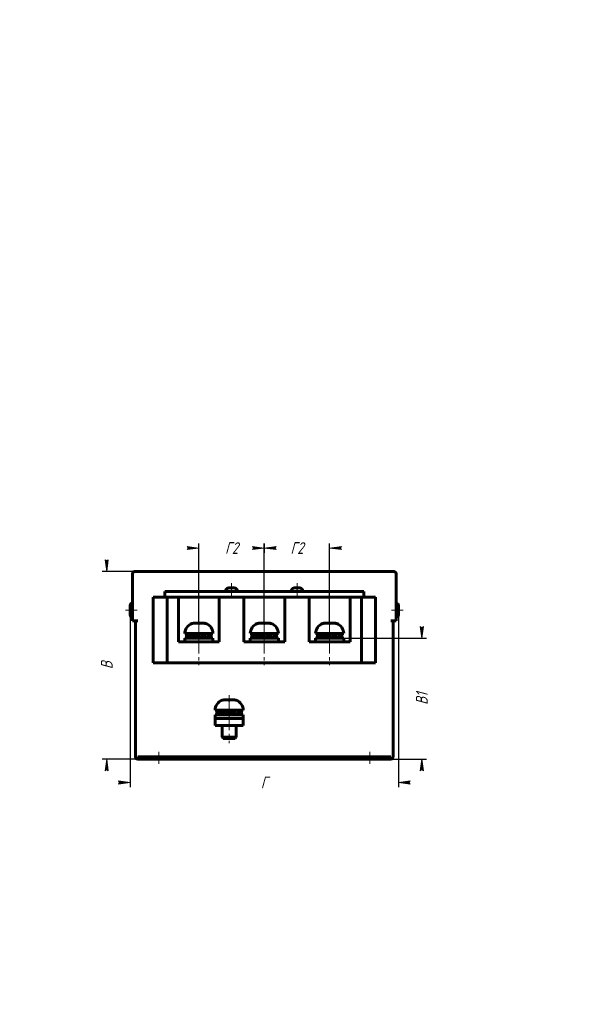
# Model space of a CAD drawing. Header units: millimetres. Extents: x 0 to 594, y 0 to 420.
# Tile 2 of 2: x 353 to 594, y 0 to 420. Entities that reach past the tile are written whole.
import ezdxf

# ---------------------------------------------------------------- set-up
doc = ezdxf.new("R2010")
doc.units = ezdxf.units.MM
for name, pattern in [('K5LT_AXLED', [19.5, 15, -1.5, 1.5, -1.5]), ('K5LT_BASIC', [0]), ('K5LT_THIN', [0])]:
    doc.linetypes.add(name, pattern=pattern)
doc.layers.add('Системный слой', color=7, linetype='Continuous')
doc.styles.add('KDIMTEXTSTYLE', font='GOST_AU.SHX', dxfattribs={"width": 0.96, "oblique": 15, "height": 5})
doc.dimstyles.new('KDIMSTYLE (1.00)', dxfattribs={"dimtxt": 5, "dimasz": 1, "dimexe": 2, "dimexo": 0, "dimgap": 1, "dimtad": 1, "dimtxsty": 'KDIMTEXTSTYLE', "dimsah": 1, "dimcen": 0, "dimdle": 1, "dimadec": 0, "dimazin": 0, "dimtfac": 0.667, "dimtmove": 0, "dimatfit": 3, "dimfxl": 1, "dimtvp": 1, "dimtolj": 1, "dimtzin": 0, "dimarcsym": 0})

# ---------------------------------------------------------------- blocks, each defined once
blk = doc.blocks.new('U4')
at = {"layer": 'Системный слой', "color": 150, "linetype": 'K5LT_BASIC', "lineweight": 60, "true_color": 0x0080ff}
for p, q in [((439.82, 125.43), (439.82, 125.3)), ((439.82, 118.93), (439.82, 113.93))]:
    blk.add_line(p, q, dxfattribs=at)
blk = doc.blocks.new('U5')
at = {"layer": 'Системный слой', "color": 150, "linetype": 'K5LT_BASIC', "lineweight": 60, "true_color": 0x0080ff}
for p, q in [((445.82, 125.43), (445.82, 125.25)), ((445.82, 118.93), (445.82, 113.93))]:
    blk.add_line(p, q, dxfattribs=at)
blk = doc.blocks.new('U6')
at = {"layer": 'Системный слой', "color": 150, "linetype": 'K5LT_BASIC', "lineweight": 60, "true_color": 0x0080ff}
for p, q in [((400.57, 168.13), (400.57, 170.13)), ((400.57, 166.13), (400.57, 168.13))]:
    blk.add_line(p, q, dxfattribs=at)
blk = doc.blocks.new('KDIMARROW_01')
at = {"layer": 'Системный слой'}
blk.add_hatch(color=0, dxfattribs=at).paths.add_polyline_path([(0, 0), (-5, 0.66), (-4.5, 0), (-5, -0.66)])
at = {"layer": 'Системный слой', "color": 0, "linetype": 'K5LT_THIN', "lineweight": 18}
for p, q in [((-4.5, 0), (-5, 0.66)), ((-5, 0.66), (0, 0)), ((0, 0), (-5, -0.66)), ((-5, -0.66), (-4.5, 0)), ((0, 0), (-1, 0))]:
    blk.add_line(p, q, dxfattribs=at)

msp = doc.modelspace()

# ---------------------------------------------------------------- linework, layer by layer
at = {"layer": 'Системный слой', "color": 150, "linetype": 'K5LT_BASIC', "lineweight": 60, "true_color": 0x0080ff}
for p, q in [((401.571, 163.63), (401.571, 183.63)), ((402.571, 184.63), (513.071, 184.63)), ((514.071, 163.63), (514.071, 183.63)), ((442.321, 177.537), (442.321, 177.544)), ((442.853, 177.63), (443.571, 177.63)), ((443.571, 177.63), (443.571, 177.537)), ((444.071, 177.63), (444.79, 177.63)), ((444.071, 177.63), (444.071, 177.537)), ((445.321, 177.544), (445.321, 177.537)), ((470.321, 177.537), (470.321, 177.544)), ((470.853, 177.63), (471.571, 177.63)), ((471.571, 177.63), (471.571, 177.537)), ((472.071, 177.63), (472.79, 177.63)), ((472.071, 177.63), (472.071, 177.537)), ((473.321, 177.544), (473.321, 177.537)), ((410.321, 145.63), (410.321, 173.63)), ((410.321, 173.63), (415.321, 173.63)), ((415.321, 176.13), (500.321, 176.13)), ((415.321, 173.63), (415.321, 176.13)), ((415.321, 173.63), (500.321, 173.63)), ((416.321, 145.63), (416.321, 173.63)), ((421.221, 173.63), (421.221, 154.63)), ((438.621, 154.63), (438.621, 173.63)), ((449.121, 173.63), (449.121, 154.63)), ((466.521, 154.63), (466.521, 173.63)), ((477.021, 173.63), (477.021, 154.63)), ((494.421, 154.63), (494.421, 173.63)), ((499.321, 145.63), (499.321, 173.63)), ((500.321, 173.63), (500.321, 176.13)), ((500.321, 173.63), (505.321, 173.63)), ((505.321, 145.63), (505.321, 173.63)), ((515.071, 170.13), (515.071, 166.13)), ((402.571, 163.63), (401.571, 163.63)), ((403.821, 163.63), (402.571, 163.63)), ((402.821, 105.63), (402.821, 163.63)), ((426.921, 162.369), (426.921, 162.373)), ((428.442, 162.63), (429.671, 162.63)), ((429.671, 162.369), (429.671, 162.63)), ((430.171, 162.63), (431.4, 162.63)), ((430.171, 162.63), (430.171, 162.369)), ((432.921, 162.373), (432.921, 162.369)), ((454.821, 162.369), (454.821, 162.373)), ((456.342, 162.63), (457.571, 162.63)), ((457.571, 162.369), (457.571, 162.63)), ((458.071, 162.63), (459.3, 162.63)), ((458.071, 162.63), (458.071, 162.369)), ((460.821, 162.373), (460.821, 162.369)), ((482.721, 162.369), (482.721, 162.373)), ((484.242, 162.63), (485.471, 162.63)), ((485.471, 162.369), (485.471, 162.63)), ((485.971, 162.63), (487.2, 162.63)), ((485.971, 162.63), (485.971, 162.369)), ((488.721, 162.373), (488.721, 162.369)), ((513.071, 163.63), (511.821, 163.63)), ((512.821, 163.63), (512.821, 105.63)), ((514.071, 163.63), (513.071, 163.63)), ((423.921, 158.13), (435.921, 158.13)), ((423.921, 154.63), (423.921, 156.13)), ((423.921, 156.13), (435.921, 156.13)), ((424.671, 156.33), (424.671, 158.13)), ((424.671, 156.13), (424.671, 156.33)), ((424.671, 156.33), (424.85, 156.33)), ((424.85, 156.33), (424.85, 156.398)), ((425.375, 156.33), (425.375, 158.13)), ((425.375, 156.33), (426.209, 156.33)), ((426.209, 156.33), (426.209, 156.398)), ((426.902, 157.961), (426.575, 158.13)), ((426.921, 158.13), (426.921, 158.001)), ((427.296, 156.33), (427.296, 158.13)), ((427.296, 156.33), (428.563, 156.33)), ((428.421, 157.743), (427.99, 158.13)), ((428.421, 156.33), (428.421, 157.743)), ((428.563, 156.33), (428.563, 156.398)), ((429.921, 156.33), (429.921, 158.13)), ((429.921, 156.33), (431.28, 156.33)), ((430.698, 156.33), (430.698, 156.398)), ((431.28, 156.398), (430.698, 156.398)), ((431.28, 156.33), (431.28, 156.398)), ((431.421, 157.743), (431.853, 158.13)), ((432.546, 156.33), (432.546, 158.13)), ((432.546, 157.757), (433.267, 158.13)), ((433.634, 156.398), (432.546, 156.398)), ((432.546, 156.33), (433.634, 156.33)), ((432.921, 158.13), (432.921, 157.951)), ((432.94, 157.961), (432.921, 158.001)), ((433.634, 156.33), (433.634, 156.398)), ((434.468, 156.33), (434.468, 158.13)), ((434.993, 156.398), (434.468, 156.398)), ((434.468, 156.33), (434.993, 156.33)), ((434.993, 156.33), (434.993, 156.398)), ((435.171, 156.33), (435.171, 158.13)), ((435.171, 156.13), (435.171, 156.33)), ((435.921, 154.63), (435.921, 156.13)), ((451.821, 158.13), (463.821, 158.13)), ((451.821, 154.63), (451.821, 156.13)), ((451.821, 156.13), (463.821, 156.13)), ((452.571, 156.33), (452.571, 158.13)), ((452.571, 156.13), (452.571, 156.33)), ((452.571, 156.33), (452.75, 156.33)), ((452.75, 156.33), (452.75, 156.398)), ((453.275, 156.33), (453.275, 158.13)), ((453.275, 156.33), (454.109, 156.33)), ((454.109, 156.33), (454.109, 156.398)), ((454.802, 157.961), (454.475, 158.13)), ((454.821, 158.13), (454.821, 158.001)), ((455.196, 156.33), (455.196, 158.13)), ((455.196, 156.33), (456.463, 156.33)), ((456.321, 157.743), (455.89, 158.13)), ((456.321, 156.33), (456.321, 157.743)), ((456.463, 156.33), (456.463, 156.398)), ((457.821, 156.33), (457.821, 158.13)), ((457.821, 156.33), (459.18, 156.33)), ((458.598, 156.33), (458.598, 156.398)), ((459.18, 156.398), (458.598, 156.398)), ((459.18, 156.33), (459.18, 156.398)), ((459.321, 157.743), (459.753, 158.13)), ((460.446, 156.33), (460.446, 158.13)), ((460.446, 157.757), (461.167, 158.13)), ((461.534, 156.398), (460.446, 156.398)), ((460.446, 156.33), (461.534, 156.33)), ((460.821, 158.13), (460.821, 157.951)), ((460.84, 157.961), (460.821, 158.001)), ((461.534, 156.33), (461.534, 156.398)), ((462.368, 156.33), (462.368, 158.13)), ((462.893, 156.398), (462.368, 156.398)), ((462.368, 156.33), (462.893, 156.33)), ((462.893, 156.33), (462.893, 156.398)), ((463.071, 156.33), (463.071, 158.13)), ((463.071, 156.13), (463.071, 156.33)), ((463.821, 154.63), (463.821, 156.13)), ((479.721, 158.13), (491.721, 158.13)), ((479.721, 154.63), (479.721, 156.13)), ((479.721, 156.13), (491.721, 156.13)), ((480.471, 156.33), (480.471, 158.13)), ((480.471, 156.13), (480.471, 156.33)), ((480.471, 156.33), (480.65, 156.33)), ((480.65, 156.33), (480.65, 156.398)), ((481.175, 156.33), (481.175, 158.13)), ((481.175, 156.33), (482.009, 156.33)), ((482.009, 156.33), (482.009, 156.398)), ((482.702, 157.961), (482.375, 158.13)), ((482.721, 158.13), (482.721, 158.001)), ((483.096, 156.33), (483.096, 158.13)), ((483.096, 156.33), (484.363, 156.33)), ((484.221, 157.743), (483.79, 158.13)), ((484.221, 156.33), (484.221, 157.743)), ((484.363, 156.33), (484.363, 156.398)), ((485.721, 156.33), (485.721, 158.13)), ((485.721, 156.33), (487.08, 156.33)), ((486.498, 156.33), (486.498, 156.398)), ((487.08, 156.398), (486.498, 156.398)), ((487.08, 156.33), (487.08, 156.398)), ((487.221, 157.743), (487.653, 158.13)), ((488.346, 156.33), (488.346, 158.13)), ((488.346, 157.757), (489.067, 158.13)), ((489.434, 156.398), (488.346, 156.398)), ((488.346, 156.33), (489.434, 156.33)), ((488.721, 158.13), (488.721, 157.951)), ((488.74, 157.961), (488.721, 158.001)), ((489.434, 156.33), (489.434, 156.398)), ((490.268, 156.33), (490.268, 158.13)), ((490.793, 156.398), (490.268, 156.398)), ((490.268, 156.33), (490.793, 156.33)), ((490.793, 156.33), (490.793, 156.398)), ((490.971, 156.33), (490.971, 158.13)), ((490.971, 156.13), (490.971, 156.33)), ((491.721, 154.63), (491.721, 156.13)), ((438.621, 154.63), (421.221, 154.63)), ((466.521, 154.63), (449.121, 154.63)), ((494.421, 154.63), (477.021, 154.63)), ((410.321, 145.63), (416.321, 145.63)), ((416.321, 145.63), (499.321, 145.63)), ((499.321, 145.63), (505.321, 145.63)), ((439.821, 129.669), (439.821, 129.673)), ((441.342, 129.93), (442.571, 129.93)), ((442.571, 129.669), (442.571, 129.93)), ((443.071, 129.93), (444.3, 129.93)), ((443.071, 129.93), (443.071, 129.669)), ((445.821, 129.673), (445.821, 129.669)), ((436.821, 125.43), (448.821, 125.43)), ((436.821, 121.93), (436.821, 123.43)), ((436.821, 123.43), (448.821, 123.43)), ((436.821, 121.93), (448.821, 121.93)), ((436.821, 121.93), (436.821, 118.93)), ((436.821, 121.93), (448.821, 121.93)), ((437.571, 123.63), (437.571, 125.43)), ((437.571, 123.43), (437.571, 123.63)), ((437.571, 123.63), (437.75, 123.63)), ((437.75, 123.63), (437.75, 123.698)), ((438.275, 123.63), (438.275, 125.43)), ((438.275, 123.63), (439.109, 123.63)), ((439.109, 123.63), (439.109, 123.698)), ((439.802, 125.261), (439.475, 125.43)), ((440.196, 123.63), (440.196, 125.43)), ((440.196, 123.63), (441.463, 123.63)), ((441.321, 125.043), (440.89, 125.43)), ((441.321, 123.63), (441.321, 125.043)), ((441.463, 123.63), (441.463, 123.698)), ((442.821, 123.63), (442.821, 125.43)), ((442.821, 123.63), (444.18, 123.63)), ((443.598, 123.63), (443.598, 123.698)), ((444.18, 123.698), (443.598, 123.698)), ((444.18, 123.63), (444.18, 123.698)), ((444.321, 125.043), (444.753, 125.43)), ((445.446, 123.63), (445.446, 125.43)), ((445.446, 125.057), (446.167, 125.43)), ((446.534, 123.698), (445.446, 123.698)), ((445.446, 123.63), (446.534, 123.63)), ((445.84, 125.261), (445.821, 125.301)), ((446.534, 123.63), (446.534, 123.698)), ((447.368, 123.63), (447.368, 125.43)), ((447.893, 123.698), (447.368, 123.698)), ((447.368, 123.63), (447.893, 123.63)), ((447.893, 123.63), (447.893, 123.698)), ((448.071, 123.63), (448.071, 125.43)), ((448.071, 123.43), (448.071, 123.63)), ((448.821, 121.93), (448.821, 123.43)), ((448.821, 118.93), (448.821, 121.93)), ((448.821, 118.93), (436.821, 118.93)), ((439.821, 113.93), (440.321, 113.43)), ((445.821, 113.93), (439.821, 113.93)), ((445.321, 113.43), (440.321, 113.43)), ((445.821, 113.93), (445.321, 113.43)), ((403.821, 105.63), (410.021, 105.63)), ((403.821, 104.63), (403.821, 105.63)), ((410.021, 104.63), (410.021, 105.63)), ((410.021, 105.63), (415.621, 105.63)), ((415.621, 105.63), (500.021, 105.63)), ((415.621, 104.63), (415.621, 105.63)), ((500.021, 105.63), (505.621, 105.63)), ((500.021, 104.63), (500.021, 105.63)), ((505.621, 104.63), (505.621, 105.63)), ((505.621, 105.63), (511.821, 105.63)), ((511.821, 104.63), (511.821, 105.63)), ((403.821, 104.63), (410.021, 104.63)), ((410.021, 104.63), (415.621, 104.63)), ((415.621, 104.63), (500.021, 104.63)), ((500.021, 104.63), (505.621, 104.63)), ((505.621, 104.63), (511.821, 104.63))]:
    msp.add_line(p, q, dxfattribs=at)
at = {"layer": 'Системный слой', "color": 30, "linetype": 'K5LT_AXLED', "lineweight": 18, "true_color": 0xff8000}
for p, q in [((443.821, 179.63), (443.821, 174.13)), ((471.821, 179.63), (471.821, 174.13)), ((398.571, 168.13), (403.571, 168.13)), ((517.071, 168.13), (512.071, 168.13)), ((429.921, 164.63), (429.921, 144.63)), ((457.821, 164.63), (457.821, 144.63)), ((485.721, 164.63), (485.721, 144.63)), ((429.921, 156.13), (429.921, 160.13)), ((457.821, 156.13), (457.821, 160.13)), ((485.721, 156.13), (485.721, 160.13)), ((429.921, 152.63), (429.921, 156.13)), ((457.821, 152.63), (457.821, 156.13)), ((485.721, 152.63), (485.721, 156.13)), ((442.821, 131.93), (442.821, 111.43)), ((442.821, 123.43), (442.821, 127.43)), ((442.821, 119.93), (442.821, 123.43)), ((412.821, 102.63), (412.821, 107.63)), ((502.821, 102.63), (502.821, 107.63))]:
    msp.add_line(p, q, dxfattribs=at)
at = {"layer": 'Системный слой', "color": 150, "linetype": 'K5LT_BASIC', "lineweight": 60, "true_color": 0x0080ff}
for centre, radius, start, end in [((402.571, 183.63), 1, 90, 180), ((513.071, 183.63), 1, 0, 90), ((442.821, 176.13), 1.5, 109.47122, 180), ((444.821, 176.13), 1.5, 0, 70.52878), ((470.821, 176.13), 1.5, 109.47122, 180), ((472.821, 176.13), 1.5, 0, 70.52878), ((401.571, 170.13), 1, 90, 180), ((514.071, 170.13), 1, 0, 90), ((401.571, 166.13), 1, 180, 270), ((514.071, 166.13), 1, 270, 0), ((428.421, 158.13), 4.5, 109.47121, 180), ((431.421, 158.13), 4.5, 0, 70.52879), ((456.321, 158.13), 4.5, 109.47121, 180), ((459.321, 158.13), 4.5, 0, 70.52879), ((484.221, 158.13), 4.5, 109.47121, 180), ((487.221, 158.13), 4.5, 0, 70.52879), ((441.321, 125.43), 4.5, 109.47121, 180), ((444.321, 125.43), 4.5, 0, 70.52879), ((403.821, 105.63), 1, 180, 270), ((511.821, 105.63), 1, 270, 0)]:
    msp.add_arc(centre, radius, start, end, dxfattribs=at)
for centre, major_axis, ratio, start_param, end_param in [((429.921, 156.398), (1.932, 9.033), 0.5404054, 1.4942255, 1.6858727), ((429.921, 156.398), (4.259, 8.976), 0.3419987, 1.5400244, 1.7316716), ((429.921, 156.398), (5.148, 9.074), 0.1135161, 1.4434581, 1.6351053), ((429.921, 156.398), (2.942, 5.185), 0.1135161, -1.5064874, -1.244688), ((429.921, 156.398), (5.148, 9.074), 0.1135161, -1.5064874, -1.3148402), ((429.921, 156.398), (4.259, 8.976), 0.3419987, -1.409921, -1.2182739), ((429.921, 156.398), (1.932, 9.033), 0.5404054, 4.8274654, 5.0191126), ((457.821, 156.398), (1.932, 9.033), 0.5404054, 1.4942255, 1.6858727), ((457.821, 156.398), (4.259, 8.976), 0.3419987, 1.5400244, 1.7316716), ((457.821, 156.398), (5.148, 9.074), 0.1135161, 1.4434581, 1.6351053), ((457.821, 156.398), (2.942, 5.185), 0.1135161, -1.5064874, -1.244688), ((457.821, 156.398), (5.148, 9.074), 0.1135161, -1.5064874, -1.3148402), ((457.821, 156.398), (4.259, 8.976), 0.3419987, -1.409921, -1.2182739), ((457.821, 156.398), (1.932, 9.033), 0.5404054, 4.8274654, 5.0191126), ((485.721, 156.398), (1.932, 9.033), 0.5404054, 1.4942255, 1.6858727), ((485.721, 156.398), (4.259, 8.976), 0.3419987, 1.5400244, 1.7316716), ((485.721, 156.398), (5.148, 9.074), 0.1135161, 1.4434581, 1.6351053), ((485.721, 156.398), (2.942, 5.185), 0.1135161, -1.5064874, -1.244688), ((485.721, 156.398), (5.148, 9.074), 0.1135161, -1.5064874, -1.3148402), ((485.721, 156.398), (4.259, 8.976), 0.3419987, -1.409921, -1.2182739), ((485.721, 156.398), (1.932, 9.033), 0.5404054, 4.8274654, 5.0191126), ((442.821, 123.698), (1.932, 9.033), 0.5404054, 1.4942255, 1.6858727), ((442.821, 123.698), (4.259, 8.976), 0.3419987, 1.5400244, 1.7316716), ((442.821, 123.698), (5.148, 9.074), 0.1135161, 1.4434581, 1.6351053), ((442.821, 123.698), (2.942, 5.185), 0.1135161, -1.5064874, -1.244688), ((442.821, 123.698), (5.148, 9.074), 0.1135161, -1.5064874, -1.3148402), ((442.821, 123.698), (4.259, 8.976), 0.3419987, -1.409921, -1.2182739), ((442.821, 123.698), (1.932, 9.033), 0.5404054, 4.8274654, 5.0191126)]:
    msp.add_ellipse(centre, major_axis=major_axis, ratio=ratio, start_param=start_param, end_param=end_param, dxfattribs=at)
for points, knots in [([(442.853, 177.63), (442.843, 177.63), (442.822, 177.63), (442.791, 177.629), (442.759, 177.628), (442.717, 177.625), (442.665, 177.619), (442.603, 177.611), (442.541, 177.599), (442.474, 177.584), (442.413, 177.568), (442.361, 177.551), (442.334, 177.542), (442.321, 177.537)], [0, 0, 0, 0, 0.1983664, 0.3967328, 0.5950992, 0.7934656, 1.1901984, 1.5869312, 1.9836641, 2.3803969, 2.905479, 3.16802, 3.4305611, 3.4305611, 3.4305611, 3.4305611]), ([(442.853, 177.63), (442.843, 177.63), (442.822, 177.63), (442.791, 177.629), (442.759, 177.628), (442.717, 177.625), (442.665, 177.619), (442.603, 177.611), (442.541, 177.599), (442.474, 177.584), (442.413, 177.568), (442.361, 177.551), (442.334, 177.542), (442.321, 177.537)], [0, 0, 0, 0, 0.1983229, 0.3966458, 0.5949687, 0.7932917, 1.1899375, 1.5865833, 1.9832291, 2.379875, 2.905218, 3.1678895, 3.430561, 3.430561, 3.430561, 3.430561]), ([(444.071, 177.537), (444.059, 177.538), (444.036, 177.539), (444, 177.541), (443.964, 177.542), (443.925, 177.543), (443.884, 177.544), (443.839, 177.544), (443.795, 177.544), (443.75, 177.544), (443.705, 177.543), (443.661, 177.541), (443.616, 177.539), (443.586, 177.538), (443.571, 177.537)], [0, 0, 0, 0, 0.2220659, 0.4441317, 0.6661976, 0.8882635, 1.1653334, 1.4424034, 1.7194733, 1.9965432, 2.2736131, 2.5506831, 2.827753, 3.1048229, 3.1048229, 3.1048229, 3.1048229]), ([(443.821, 177.544), (443.806, 177.544), (443.777, 177.544), (443.732, 177.544), (443.687, 177.542), (443.646, 177.541), (443.607, 177.539), (443.583, 177.538), (443.571, 177.537)], [0, 0, 0, 0, 0.2770699, 0.5541399, 0.8312098, 1.1082797, 1.3303456, 1.5524115, 1.5524115, 1.5524115, 1.5524115]), ([(443.821, 177.544), (443.836, 177.544), (443.866, 177.544), (443.911, 177.544), (443.955, 177.542), (443.997, 177.541), (444.036, 177.539), (444.059, 177.538), (444.071, 177.537)], [0, 0, 0, 0, 0.2770699, 0.5541399, 0.8312098, 1.1082797, 1.3303456, 1.5524115, 1.5524115, 1.5524115, 1.5524115]), ([(444.79, 177.63), (444.8, 177.63), (444.821, 177.63), (444.852, 177.629), (444.884, 177.628), (444.925, 177.625), (444.977, 177.619), (445.04, 177.611), (445.101, 177.599), (445.169, 177.584), (445.229, 177.568), (445.282, 177.551), (445.308, 177.542), (445.321, 177.537)], [0, 0, 0, 0, 0.1983664, 0.3967328, 0.5950992, 0.7934656, 1.1901984, 1.5869312, 1.9836641, 2.3803969, 2.905479, 3.16802, 3.4305611, 3.4305611, 3.4305611, 3.4305611]), ([(470.853, 177.63), (470.843, 177.63), (470.822, 177.63), (470.791, 177.629), (470.759, 177.628), (470.717, 177.625), (470.665, 177.619), (470.603, 177.611), (470.541, 177.599), (470.474, 177.584), (470.413, 177.568), (470.361, 177.551), (470.334, 177.542), (470.321, 177.537)], [0, 0, 0, 0, 0.1983664, 0.3967328, 0.5950992, 0.7934656, 1.1901984, 1.5869312, 1.9836641, 2.3803969, 2.905479, 3.16802, 3.4305611, 3.4305611, 3.4305611, 3.4305611]), ([(470.853, 177.63), (470.843, 177.63), (470.822, 177.63), (470.791, 177.629), (470.759, 177.628), (470.717, 177.625), (470.665, 177.619), (470.603, 177.611), (470.541, 177.599), (470.474, 177.584), (470.413, 177.568), (470.361, 177.551), (470.334, 177.542), (470.321, 177.537)], [0, 0, 0, 0, 0.1983229, 0.3966458, 0.5949687, 0.7932917, 1.1899375, 1.5865833, 1.9832291, 2.379875, 2.905218, 3.1678895, 3.430561, 3.430561, 3.430561, 3.430561]), ([(472.071, 177.537), (472.059, 177.538), (472.036, 177.539), (472, 177.541), (471.964, 177.542), (471.925, 177.543), (471.884, 177.544), (471.839, 177.544), (471.795, 177.544), (471.75, 177.544), (471.705, 177.543), (471.661, 177.541), (471.616, 177.539), (471.586, 177.538), (471.571, 177.537)], [0, 0, 0, 0, 0.2220659, 0.4441317, 0.6661976, 0.8882635, 1.1653334, 1.4424034, 1.7194733, 1.9965432, 2.2736131, 2.5506831, 2.827753, 3.1048229, 3.1048229, 3.1048229, 3.1048229]), ([(471.821, 177.544), (471.806, 177.544), (471.777, 177.544), (471.732, 177.544), (471.687, 177.542), (471.646, 177.541), (471.607, 177.539), (471.583, 177.538), (471.571, 177.537)], [0, 0, 0, 0, 0.2770699, 0.5541399, 0.8312098, 1.1082797, 1.3303456, 1.5524115, 1.5524115, 1.5524115, 1.5524115]), ([(471.821, 177.544), (471.836, 177.544), (471.866, 177.544), (471.911, 177.544), (471.955, 177.542), (471.997, 177.541), (472.036, 177.539), (472.059, 177.538), (472.071, 177.537)], [0, 0, 0, 0, 0.2770699, 0.5541399, 0.8312098, 1.1082797, 1.3303456, 1.5524115, 1.5524115, 1.5524115, 1.5524115]), ([(472.79, 177.63), (472.8, 177.63), (472.821, 177.63), (472.852, 177.629), (472.884, 177.628), (472.925, 177.625), (472.977, 177.619), (473.04, 177.611), (473.101, 177.599), (473.169, 177.584), (473.229, 177.568), (473.282, 177.551), (473.308, 177.542), (473.321, 177.537)], [0, 0, 0, 0, 0.1983664, 0.3967328, 0.5950992, 0.7934656, 1.1901984, 1.5869312, 1.9836641, 2.3803969, 2.905479, 3.16802, 3.4305611, 3.4305611, 3.4305611, 3.4305611]), ([(428.442, 162.63), (428.345, 162.63), (428.063, 162.621), (427.697, 162.576), (427.287, 162.487), (427.061, 162.419), (426.921, 162.369)], [0, 0, 0, 0, 0.701161, 2.0289507, 2.6549526, 3.7231953, 3.7231953, 3.7231953, 3.7231953]), ([(426.921, 162.369), (426.974, 162.388), (427.107, 162.432), (427.378, 162.509), (427.714, 162.578), (428.088, 162.621), (428.324, 162.63), (428.442, 162.63)], [0, 0, 0, 0, 0.4043441, 1.0108603, 2.0217207, 2.872458, 3.7231953, 3.7231953, 3.7231953, 3.7231953]), ([(429.921, 162.373), (429.902, 162.373), (429.862, 162.373), (429.812, 162.372), (429.77, 162.372), (429.737, 162.371), (429.704, 162.37), (429.682, 162.369), (429.671, 162.369)], [0, 0, 0, 0, 0.14216744, 0.28433488, 0.36316547, 0.44199606, 0.52082664, 0.59965723, 0.59965723, 0.59965723, 0.59965723]), ([(429.921, 162.373), (429.941, 162.373), (429.981, 162.373), (430.031, 162.372), (430.073, 162.372), (430.106, 162.371), (430.139, 162.37), (430.16, 162.369), (430.171, 162.369)], [0, 0, 0, 0, 0.14216744, 0.28433488, 0.36316547, 0.44199606, 0.52082664, 0.59965723, 0.59965723, 0.59965723, 0.59965723]), ([(432.921, 162.369), (432.868, 162.388), (432.735, 162.432), (432.465, 162.509), (432.129, 162.578), (431.755, 162.621), (431.519, 162.63), (431.4, 162.63)], [0, 0, 0, 0, 0.4043441, 1.0108603, 2.0217207, 2.872458, 3.7231953, 3.7231953, 3.7231953, 3.7231953]), ([(431.4, 162.63), (431.498, 162.63), (431.779, 162.621), (432.146, 162.576), (432.556, 162.487), (432.782, 162.419), (432.921, 162.369)], [0, 0, 0, 0, 0.701161, 2.0289507, 2.6549526, 3.7231953, 3.7231953, 3.7231953, 3.7231953]), ([(456.342, 162.63), (456.245, 162.63), (455.963, 162.621), (455.597, 162.576), (455.187, 162.487), (454.961, 162.419), (454.821, 162.369)], [0, 0, 0, 0, 0.701161, 2.0289507, 2.6549526, 3.7231953, 3.7231953, 3.7231953, 3.7231953]), ([(454.821, 162.369), (454.874, 162.388), (455.007, 162.432), (455.278, 162.509), (455.614, 162.578), (455.988, 162.621), (456.224, 162.63), (456.342, 162.63)], [0, 0, 0, 0, 0.4043441, 1.0108603, 2.0217207, 2.872458, 3.7231953, 3.7231953, 3.7231953, 3.7231953]), ([(457.821, 162.373), (457.802, 162.373), (457.762, 162.373), (457.712, 162.372), (457.67, 162.372), (457.637, 162.371), (457.604, 162.37), (457.582, 162.369), (457.571, 162.369)], [0, 0, 0, 0, 0.14216744, 0.28433488, 0.36316547, 0.44199606, 0.52082664, 0.59965723, 0.59965723, 0.59965723, 0.59965723]), ([(457.821, 162.373), (457.841, 162.373), (457.881, 162.373), (457.931, 162.372), (457.973, 162.372), (458.006, 162.371), (458.039, 162.37), (458.06, 162.369), (458.071, 162.369)], [0, 0, 0, 0, 0.14216744, 0.28433488, 0.36316547, 0.44199606, 0.52082664, 0.59965723, 0.59965723, 0.59965723, 0.59965723]), ([(460.821, 162.369), (460.768, 162.388), (460.635, 162.432), (460.365, 162.509), (460.029, 162.578), (459.655, 162.621), (459.419, 162.63), (459.3, 162.63)], [0, 0, 0, 0, 0.4043441, 1.0108603, 2.0217207, 2.872458, 3.7231953, 3.7231953, 3.7231953, 3.7231953]), ([(459.3, 162.63), (459.398, 162.63), (459.679, 162.621), (460.046, 162.576), (460.456, 162.487), (460.682, 162.419), (460.821, 162.369)], [0, 0, 0, 0, 0.701161, 2.0289507, 2.6549526, 3.7231953, 3.7231953, 3.7231953, 3.7231953]), ([(484.242, 162.63), (484.145, 162.63), (483.863, 162.621), (483.497, 162.576), (483.087, 162.487), (482.861, 162.419), (482.721, 162.369)], [0, 0, 0, 0, 0.701161, 2.0289507, 2.6549526, 3.7231953, 3.7231953, 3.7231953, 3.7231953]), ([(482.721, 162.369), (482.774, 162.388), (482.907, 162.432), (483.178, 162.509), (483.514, 162.578), (483.888, 162.621), (484.124, 162.63), (484.242, 162.63)], [0, 0, 0, 0, 0.4043441, 1.0108603, 2.0217207, 2.872458, 3.7231953, 3.7231953, 3.7231953, 3.7231953]), ([(485.721, 162.373), (485.702, 162.373), (485.662, 162.373), (485.612, 162.372), (485.57, 162.372), (485.537, 162.371), (485.504, 162.37), (485.482, 162.369), (485.471, 162.369)], [0, 0, 0, 0, 0.14216744, 0.28433488, 0.36316547, 0.44199606, 0.52082664, 0.59965723, 0.59965723, 0.59965723, 0.59965723]), ([(485.721, 162.373), (485.741, 162.373), (485.781, 162.373), (485.831, 162.372), (485.873, 162.372), (485.906, 162.371), (485.939, 162.37), (485.96, 162.369), (485.971, 162.369)], [0, 0, 0, 0, 0.14216744, 0.28433488, 0.36316547, 0.44199606, 0.52082664, 0.59965723, 0.59965723, 0.59965723, 0.59965723]), ([(488.721, 162.369), (488.668, 162.388), (488.535, 162.432), (488.265, 162.509), (487.929, 162.578), (487.555, 162.621), (487.319, 162.63), (487.2, 162.63)], [0, 0, 0, 0, 0.4043441, 1.0108603, 2.0217207, 2.872458, 3.7231953, 3.7231953, 3.7231953, 3.7231953]), ([(487.2, 162.63), (487.298, 162.63), (487.579, 162.621), (487.946, 162.576), (488.356, 162.487), (488.582, 162.419), (488.721, 162.369)], [0, 0, 0, 0, 0.701161, 2.0289507, 2.6549526, 3.7231953, 3.7231953, 3.7231953, 3.7231953]), ([(441.342, 129.93), (441.245, 129.93), (440.963, 129.921), (440.597, 129.876), (440.187, 129.787), (439.961, 129.719), (439.821, 129.669)], [0, 0, 0, 0, 0.701161, 2.0289507, 2.6549526, 3.7231953, 3.7231953, 3.7231953, 3.7231953]), ([(439.821, 129.669), (439.874, 129.688), (440.007, 129.732), (440.278, 129.809), (440.614, 129.878), (440.988, 129.921), (441.224, 129.93), (441.342, 129.93)], [0, 0, 0, 0, 0.4043441, 1.0108603, 2.0217207, 2.872458, 3.7231953, 3.7231953, 3.7231953, 3.7231953]), ([(442.821, 129.673), (442.802, 129.673), (442.762, 129.673), (442.712, 129.672), (442.67, 129.672), (442.637, 129.671), (442.604, 129.67), (442.582, 129.669), (442.571, 129.669)], [0, 0, 0, 0, 0.14216744, 0.28433488, 0.36316547, 0.44199606, 0.52082664, 0.59965723, 0.59965723, 0.59965723, 0.59965723]), ([(442.821, 129.673), (442.841, 129.673), (442.881, 129.673), (442.931, 129.672), (442.973, 129.672), (443.006, 129.671), (443.039, 129.67), (443.06, 129.669), (443.071, 129.669)], [0, 0, 0, 0, 0.14216744, 0.28433488, 0.36316547, 0.44199606, 0.52082664, 0.59965723, 0.59965723, 0.59965723, 0.59965723]), ([(445.821, 129.669), (445.768, 129.688), (445.635, 129.732), (445.365, 129.809), (445.029, 129.878), (444.655, 129.921), (444.419, 129.93), (444.3, 129.93)], [0, 0, 0, 0, 0.4043441, 1.0108603, 2.0217207, 2.872458, 3.7231953, 3.7231953, 3.7231953, 3.7231953]), ([(444.3, 129.93), (444.398, 129.93), (444.679, 129.921), (445.046, 129.876), (445.456, 129.787), (445.682, 129.719), (445.821, 129.669)], [0, 0, 0, 0, 0.701161, 2.0289507, 2.6549526, 3.7231953, 3.7231953, 3.7231953, 3.7231953])]:
    msp.add_open_spline(points, degree=3, knots=knots, dxfattribs=at)
for points in [[(430.171, 162.369), (430.088, 162.372), (429.921, 162.374), (429.755, 162.372), (429.671, 162.369)], [(458.071, 162.369), (457.988, 162.372), (457.821, 162.374), (457.655, 162.372), (457.571, 162.369)], [(485.971, 162.369), (485.888, 162.372), (485.721, 162.374), (485.555, 162.372), (485.471, 162.369)], [(443.071, 129.669), (442.988, 129.672), (442.821, 129.674), (442.655, 129.672), (442.571, 129.669)]]:
    msp.add_open_spline(points, degree=3, dxfattribs=at)

# ---------------------------------------------------------------- block references
at = {"layer": 'Системный слой'}
for name in ['U6', 'U4', 'U5']:
    msp.add_blockref(name, (0, 0), dxfattribs=at)

# ---------------------------------------------------------------- dimensions: what is measured, and where the dimension line sits
at = {"layer": 'Системный слой', "color": 7}
for base, p1, p2, location, text in [((429.921, 194.63), (457.821, 162.63), (429.921, 162.63), (443.871, 194.63), '\\H5.0;\\W0.965;\\Q15;\\H5.0;\\W0.965;\\Q15;\\Q15;Г2'), ((457.821, 194.63), (485.721, 162.63), (457.821, 196.63), (471.771, 194.63), '\\H5.0;\\W0.965;\\Q15;\\H5.0;\\W0.965;\\Q15;\\Q15;Г2'), ((400.571, 94.63), (515.071, 166.13), (400.571, 166.13), (457.821, 94.63), '\\H5.0;\\W0.965;\\Q15;\\H5.0;\\W0.965;\\Q15;\\Q15;Г')]:
    msp.add_linear_dim(base=base, p1=p1, p2=p2, location=location, text=text, dimstyle='KDIMSTYLE (1.00)', override={"dimexo": 0, "dimblk1": 'KDIMARROW_01', "dimblk2": 'KDIMARROW_01', "dimse1": 0, "dimse2": 0, "dimclrt": 7, "dimtolj": 1}, dxfattribs=at).render()
for base, p1, p2, location, text in [((390.571, 104.63), (402.571, 184.63), (415.621, 104.63), (390.571, 144.63), '\\H5.0;\\W0.965;\\Q15;\\H5.0;\\W0.965;\\Q15;\\Q15;В'), ((525.071, 104.63), (491.721, 156.13), (511.821, 104.63), (525.071, 130.38), '\\H5.0;\\W0.965;\\Q15;\\H5.0;\\W0.965;\\Q15;\\Q15;В1')]:
    msp.add_linear_dim(base=base, p1=p1, p2=p2, angle=90, location=location, text=text, dimstyle='KDIMSTYLE (1.00)', override={"dimexo": 0, "dimblk1": 'KDIMARROW_01', "dimblk2": 'KDIMARROW_01', "dimse1": 0, "dimse2": 0, "dimclrt": 7, "dimtolj": 1}, dxfattribs=at).render()

doc.saveas('drawing.dxf')
